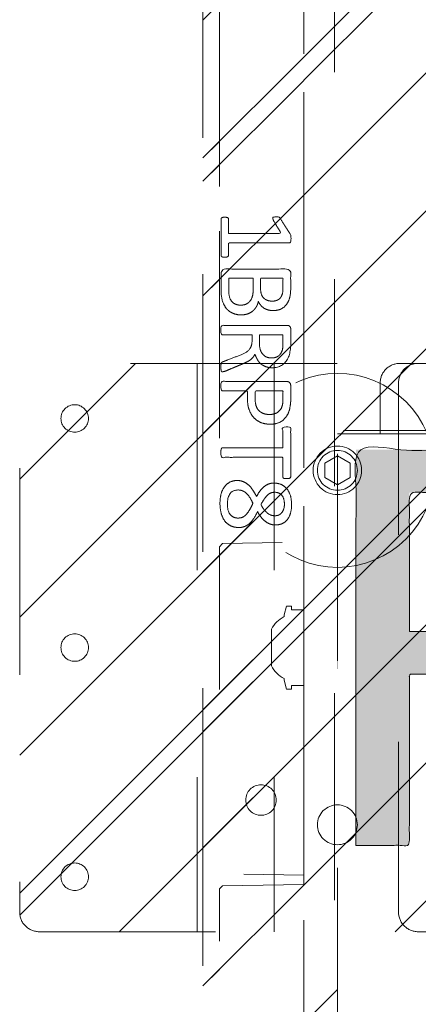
# Model space of a CAD drawing. Header units: inches. Extents: x -420 to -276, y -52 to 18.
# Tile 100 of 187: x -342.87 to -340.3, y -27.61 to -21.26. Entities that reach past the tile are written whole.
import ezdxf

# ---------------------------------------------------------------- set-up
doc = ezdxf.new("R2010")
doc.units = ezdxf.units.IN
doc.header["$LTSCALE"] = 32
doc.header["$MEASUREMENT"] = 0
doc.linetypes.add('Dash Style-1', pattern=[0.083328, 0.041656, -0.041672])
for name, color, linetype, lineweight in [('Black', 7, 'Continuous', 18), ('DashLine', 7, 'Dash Style-1', 13), ('DashLineFill', 7, 'Dash Style-1', 13), ('Drawing', 7, 'Continuous', 18), ('Metal-Black', 7, 'Continuous', 18), ('Metal-DeskStructure', 7, 'Continuous', 13), ('None', 7, 'Continuous', 18), ('SolidLine', 7, 'Continuous', 15), ('WasteShelf_H', 7, 'Continuous', 18)]:
    doc.layers.add(name, color=color, linetype=linetype, lineweight=lineweight)
pattern_1 = [(45, (0, 0), (-1.613, 1.9357), []), (45, (-1.0608, 1.0608), (-0.472346, 0.41676), [])]

# ---------------------------------------------------------------- blocks, each defined once
blk = doc.blocks.new('Group-23')
at = {"layer": 'DashLineFill', "linetype": 'Continuous', "lineweight": 13}
h = blk.add_hatch(dxfattribs=at)
h.set_pattern_fill('Steel', color=253, style=0, pattern_type=2)
h.set_pattern_definition(pattern_1)
h.paths.add_polyline_path([(-2.0669, 1.3976), (2.0669, 1.3976), (2.0669, 0.1378), (2.1063, 0.1378), (2.1063, -0.1378), (2.0669, -0.1378), (2.0669, -5.2756), (2.1063, -5.2756), (2.1063, -5.5512), (2.0669, -5.5512), (2.0669, -5.8268), (-2.0669, -5.8268), (-2.0669, -5.5512), (-2.1063, -5.5512), (-2.1063, -5.2756), (-2.0669, -5.2756), (-2.0669, -0.1378), (-2.1063, -0.1378), (-2.1063, 0.1378), (-2.0669, 0.1378)])
at = {"layer": 'DashLineFill', "flags": 128}
blk.add_lwpolyline([(-2.0669, 1.3976), (2.0669, 1.3976), (2.0669, 0.1378), (2.1063, 0.1378), (2.1063, -0.1378), (2.0669, -0.1378), (2.0669, -5.2756), (2.1063, -5.2756), (2.1063, -5.5512), (2.0669, -5.5512), (2.0669, -5.8268), (-2.0669, -5.8268), (-2.0669, -5.5512), (-2.1063, -5.5512), (-2.1063, -5.2756), (-2.0669, -5.2756), (-2.0669, -0.1378), (-2.1063, -0.1378), (-2.1063, 0.1378), (-2.0669, 0.1378)], close=True, dxfattribs=at)
blk = doc.blocks.new('TL14_upper_leg (2D)')
at = {"layer": 'SolidLine', "flags": 128}
blk.add_lwpolyline([(-2.3228, 0.2437), (-2.4016, 0.2437), (-2.4016, 0.2677), (-2.4341, 0.2677), (-2.4493, 0.2108), (-2.4493, 0.1992, 0.157975), (-2.5315, 0.1181), (-2.5315, -0.1181, 0.156027), (-2.4493, -0.1991), (-2.4493, -0.2108), (-2.4341, -0.2677), (-2.4016, -0.2677), (-2.4016, -0.2437), (-2.3228, -0.2437)], format="xyb", close=True, dxfattribs=at)
at = {"layer": 'DashLine', "color": 7}
blk.add_blockref('Group-23', (0, 0), dxfattribs=at)
blk = doc.blocks.new('1BRPT9-Bracket (2D)')
at = {"layer": 'DashLineFill', "linetype": 'Continuous', "lineweight": 13}
h = blk.add_hatch(dxfattribs=at)
h.set_pattern_fill('Steel', color=253, style=0, pattern_type=2)
h.set_pattern_definition(pattern_1)
edge = h.paths.add_edge_path()
edge.add_arc((1.6779, -8.4882), 0.252, 270, 360)
edge.add_line((1.9299, -8.4882), (1.9299, -7.4803))
edge.add_line((1.9299, -7.4803), (2.3236, -7.4803))
edge.add_line((2.3236, -7.4803), (2.3236, 7.4611))
edge.add_line((2.3236, 7.4611), (1.9299, 7.4803))
edge.add_line((1.9299, 7.4803), (1.9299, 8.4882))
edge.add_arc((1.6779, 8.4882), 0.252, 360, 450)
edge.add_line((1.6779, 8.7402), (-2.3221, 8.7402))
edge.add_line((-2.3221, 8.7402), (-2.3221, -8.7402))
edge.add_line((-2.3221, -8.7402), (1.6779, -8.7402))
at = {"layer": 'DashLineFill'}
blk.add_line((-2.1252, 8.7402), (-2.1252, -8.7402), dxfattribs=at)
at = {"layer": 'DashLineFill', "flags": 128}
blk.add_lwpolyline([(1.6779, -8.7402, 0.414214), (1.9299, -8.4882), (1.9299, -7.4803), (2.3236, -7.4803), (2.3236, 7.4611), (1.9299, 7.4803), (1.9299, 8.4882, 0.414214), (1.6779, 8.7402), (-2.3221, 8.7402), (-2.3221, -8.7402)], format="xyb", close=True, dxfattribs=at)
blk = doc.blocks.new('Group-39')
at = {"layer": 'WasteShelf_H', "color": 7}
for points, knots in [([(-2.8316, 6.2154), (-2.839, 6.2154), (-2.8528, 6.2182), (-2.8556, 6.2265), (-2.8556, 6.3455), (-2.8556, 6.4645), (-2.8537, 6.4682), (-2.8482, 6.4719), (-2.839, 6.4738), (-2.826, 6.4738), (-2.8168, 6.4719), (-2.8113, 6.4701), (-2.8076, 6.4645), (-2.8076, 6.4156), (-2.8076, 6.3686), (-2.6378, 6.3686), (-2.468, 6.3686), (-2.4938, 6.4119), (-2.5197, 6.4553), (-2.5215, 6.4609), (-2.5234, 6.4701), (-2.5197, 6.4738), (-2.5086, 6.4756), (-2.4962, 6.4756), (-2.4865, 6.4756), (-2.4809, 6.4738), (-2.4772, 6.4701), (-2.4754, 6.4664), (-2.4422, 6.4147), (-2.409, 6.363), (-2.4071, 6.3612), (-2.4071, 6.3575), (-2.4053, 6.352), (-2.4053, 6.3349), (-2.4053, 6.3169), (-2.409, 6.3114), (-2.4126, 6.3095), (-2.611, 6.3095), (-2.8076, 6.3095), (-2.8076, 6.2689), (-2.8076, 6.2246), (-2.8113, 6.2209), (-2.8168, 6.2173), (-2.826, 6.2154), (-2.8316, 6.2154)], [0, 0, 0, 0.00261, 0.007831, 0.010441, 0.176195, 0.178805, 0.181415, 0.184026, 0.186636, 0.188594, 0.190551, 0.192509, 0.194467, 0.244389, 0.244389, 0.424498, 0.424498, 0.47805, 0.47805, 0.484241, 0.490432, 0.496622, 0.502813, 0.507071, 0.510941, 0.514811, 0.518682, 0.518682, 0.576295, 0.576295, 0.578743, 0.58119, 0.583638, 0.590247, 0.593184, 0.596122, 0.599059, 0.911881, 0.911881, 0.976501, 0.982376, 0.988251, 0.994125, 1, 1, 1]), ([(-2.7264, 5.8443), (-2.7485, 5.8443), (-2.7836, 5.8554), (-2.8131, 5.8738), (-2.8334, 5.9015), (-2.8556, 5.9513), (-2.8556, 6.0584), (-2.8556, 6.1248), (-2.8445, 6.1396), (-2.6313, 6.1396), (-2.4182, 6.1396), (-2.4071, 6.1248), (-2.4071, 6.0667), (-2.4071, 5.9753), (-2.4237, 5.9237), (-2.4514, 5.8904), (-2.4938, 5.872), (-2.5363, 5.872), (-2.5658, 5.8794), (-2.5898, 5.8941), (-2.6101, 5.9181), (-2.6157, 5.931), (-2.6193, 5.9126), (-2.6378, 5.8812), (-2.6655, 5.8572), (-2.7042, 5.8443), (-2.7264, 5.8443)], [0, 0, 0, 0.031455, 0.06291, 0.094366, 0.125821, 0.188731, 0.266159, 0.275837, 0.285516, 0.435531, 0.44521, 0.454888, 0.521427, 0.574659, 0.627891, 0.681123, 0.734355, 0.762747, 0.791139, 0.819531, 0.847924, 0.847924, 0.885943, 0.923962, 0.961981, 1, 1, 1]), ([(-2.7301, 5.907), (-2.7098, 5.907), (-2.6802, 5.92), (-2.6599, 5.944), (-2.6489, 5.9809), (-2.6489, 6.0445), (-2.6489, 6.0805), (-2.7273, 6.0805), (-2.8057, 6.0805), (-2.8057, 6.0371), (-2.8057, 5.9532), (-2.7781, 5.92), (-2.7485, 5.907), (-2.7301, 5.907)], [0, 0, 0, 0.079156, 0.158312, 0.237468, 0.316624, 0.419526, 0.419526, 0.643799, 0.643799, 0.767809, 0.883905, 0.941952, 1, 1, 1]), ([(-2.5271, 5.9329), (-2.5105, 5.9329), (-2.4846, 5.9421), (-2.4662, 5.9624), (-2.4569, 5.9938), (-2.4569, 6.0491), (-2.4569, 6.0805), (-2.5289, 6.0805), (-2.6009, 6.0805), (-2.6009, 6.0464), (-2.6009, 5.9901), (-2.5898, 5.9606), (-2.5695, 5.9421), (-2.5418, 5.9329), (-2.5271, 5.9329)], [0, 0, 0, 0.074499, 0.148998, 0.223496, 0.297995, 0.395417, 0.395417, 0.61891, 0.61891, 0.724928, 0.793696, 0.862464, 0.931232, 1, 1, 1]), ([(-2.8463, 5.478), (-2.85, 5.478), (-2.8537, 5.4798), (-2.8556, 5.4872), (-2.8574, 5.5001), (-2.8574, 5.5186), (-2.8556, 5.5296), (-2.8537, 5.537), (-2.8482, 5.5407), (-2.8426, 5.5426), (-2.79, 5.5629), (-2.7375, 5.5832), (-2.719, 5.5906), (-2.6895, 5.6053), (-2.6673, 5.6275), (-2.6563, 5.657), (-2.6563, 5.6967), (-2.6563, 5.716), (-2.7513, 5.716), (-2.85, 5.716), (-2.8537, 5.7197), (-2.8556, 5.7271), (-2.8574, 5.7382), (-2.8574, 5.7548), (-2.8556, 5.7659), (-2.8537, 5.7733), (-2.85, 5.7769), (-2.6387, 5.7769), (-2.4182, 5.7769), (-2.4071, 5.7622), (-2.4071, 5.7068), (-2.4071, 5.6422), (-2.409, 5.6201), (-2.4108, 5.6108), (-2.4145, 5.585), (-2.4348, 5.5444), (-2.4643, 5.5186), (-2.5031, 5.5038), (-2.5474, 5.5038), (-2.5843, 5.5167), (-2.612, 5.5389), (-2.6304, 5.5721), (-2.6378, 5.5906), (-2.6433, 5.5795), (-2.6581, 5.561), (-2.6784, 5.5463), (-2.7061, 5.5333), (-2.7227, 5.526), (-2.7716, 5.5057), (-2.8205, 5.4854), (-2.8334, 5.4798), (-2.8445, 5.478), (-2.8463, 5.478)], [0, 0, 0, 0.004018, 0.008035, 0.012053, 0.01607, 0.020088, 0.024105, 0.028123, 0.03214, 0.03214, 0.070951, 0.070951, 0.084634, 0.098317, 0.112001, 0.125684, 0.138745, 0.138745, 0.202807, 0.205295, 0.207782, 0.21027, 0.212758, 0.214748, 0.216739, 0.218729, 0.220719, 0.332671, 0.339637, 0.346603, 0.391882, 0.407555, 0.423229, 0.423229, 0.466696, 0.510164, 0.553631, 0.597099, 0.640566, 0.684033, 0.727501, 0.770968, 0.770968, 0.798042, 0.825115, 0.852188, 0.879262, 0.879262, 0.958132, 0.958132, 0.979066, 1, 1, 1]), ([(-2.5326, 5.5666), (-2.5049, 5.5666), (-2.4699, 5.5906), (-2.4606, 5.6182), (-2.4588, 5.6275), (-2.4569, 5.6496), (-2.4569, 5.6911), (-2.4569, 5.716), (-2.5326, 5.716), (-2.6083, 5.716), (-2.6083, 5.6874), (-2.6083, 5.6348), (-2.5972, 5.6016), (-2.5751, 5.5776), (-2.5474, 5.5666), (-2.5326, 5.5666)], [0, 0, 0, 0.142515, 0.285031, 0.285031, 0.330993, 0.376955, 0.445899, 0.445899, 0.655281, 0.655281, 0.734439, 0.800829, 0.867219, 0.93361, 1, 1, 1]), ([(-2.5381, 5.14), (-2.5732, 5.14), (-2.6267, 5.1621), (-2.6636, 5.2027), (-2.6858, 5.2618), (-2.6858, 5.3291), (-2.6858, 5.3541), (-2.7661, 5.3541), (-2.85, 5.3541), (-2.8537, 5.3578), (-2.8556, 5.3651), (-2.8574, 5.3762), (-2.8574, 5.3928), (-2.8556, 5.4039), (-2.8537, 5.4113), (-2.85, 5.415), (-2.6396, 5.415), (-2.42, 5.415), (-2.4071, 5.4002), (-2.4071, 5.343), (-2.4071, 5.2802), (-2.4108, 5.2544), (-2.4182, 5.2175), (-2.4403, 5.1806), (-2.4717, 5.1529), (-2.5141, 5.14), (-2.5381, 5.14)], [0, 0, 0, 0.066268, 0.132535, 0.198803, 0.26507, 0.303966, 0.303966, 0.429297, 0.43506, 0.440822, 0.446584, 0.452347, 0.456957, 0.461567, 0.466177, 0.470786, 0.728938, 0.745073, 0.761208, 0.845107, 0.870922, 0.896738, 0.922553, 0.948369, 0.974184, 1, 1, 1]), ([(-2.5437, 5.2027), (-2.516, 5.2027), (-2.4791, 5.223), (-2.4625, 5.2526), (-2.4569, 5.2839), (-2.4569, 5.3273), (-2.4569, 5.3541), (-2.5464, 5.3541), (-2.6359, 5.3541), (-2.6359, 5.3273), (-2.6359, 5.2747), (-2.623, 5.2378), (-2.5972, 5.2138), (-2.564, 5.2027), (-2.5437, 5.2027)], [0, 0, 0, 0.053098, 0.106195, 0.159293, 0.212391, 0.297937, 0.297937, 0.584068, 0.584068, 0.669615, 0.752211, 0.834807, 0.917404, 1, 1, 1]), ([(-2.4329, 4.7901), (-2.4389, 4.7901), (-2.4496, 4.7901), (-2.4551, 4.7937), (-2.4588, 4.7993), (-2.4588, 4.8639), (-2.4588, 4.9266), (-2.6526, 4.9266), (-2.85, 4.9266), (-2.8537, 4.9303), (-2.8556, 4.9377), (-2.8574, 4.9488), (-2.8574, 4.9654), (-2.8556, 4.9764), (-2.8537, 4.9838), (-2.85, 4.9875), (-2.6526, 4.9875), (-2.4588, 4.9875), (-2.4588, 5.0503), (-2.4588, 5.1149), (-2.4551, 5.1204), (-2.4496, 5.1222), (-2.4403, 5.1241), (-2.4274, 5.1241), (-2.4163, 5.1222), (-2.4108, 5.1204), (-2.4071, 5.1149), (-2.4071, 4.9571), (-2.4071, 4.7993), (-2.4108, 4.7937), (-2.4163, 4.7901), (-2.4274, 4.7901), (-2.4329, 4.7901)], [0, 0, 0, 0.003046, 0.005389, 0.007733, 0.010076, 0.089744, 0.089744, 0.335779, 0.340465, 0.345152, 0.349838, 0.354524, 0.360382, 0.36624, 0.372099, 0.377957, 0.6855, 0.6855, 0.785085, 0.788014, 0.790943, 0.793872, 0.796801, 0.798998, 0.801195, 0.803391, 0.805588, 0.991213, 0.99341, 0.995606, 0.997803, 1, 1, 1]), ([(-2.7411, 4.4744), (-2.7688, 4.4744), (-2.815, 4.4947), (-2.8463, 4.5353), (-2.8629, 4.5925), (-2.8629, 4.6626), (-2.8482, 4.718), (-2.8187, 4.7568), (-2.7781, 4.7771), (-2.7301, 4.7771), (-2.695, 4.7623), (-2.6655, 4.7365), (-2.6396, 4.6977), (-2.6267, 4.6737), (-2.6157, 4.6959), (-2.5917, 4.7272), (-2.564, 4.7494), (-2.5326, 4.7605), (-2.4902, 4.7605), (-2.4496, 4.7438), (-2.4182, 4.7088), (-2.4016, 4.6571), (-2.4016, 4.587), (-2.4182, 4.5372), (-2.4459, 4.5058), (-2.4828, 4.491), (-2.5234, 4.491), (-2.5547, 4.5021), (-2.5843, 4.5242), (-2.6101, 4.5556), (-2.6212, 4.5778), (-2.6544, 4.5002), (-2.7208, 4.4744), (-2.7411, 4.4744)], [0, 0, 0, 0.040945, 0.08189, 0.122836, 0.163781, 0.200632, 0.237482, 0.274333, 0.311184, 0.338205, 0.365227, 0.392248, 0.419269, 0.419269, 0.443822, 0.468375, 0.492928, 0.51748, 0.549396, 0.581313, 0.613229, 0.645145, 0.677061, 0.708977, 0.740893, 0.772809, 0.799408, 0.826007, 0.852606, 0.879205, 0.879205, 0.969801, 1, 1, 1]), ([(-2.7467, 4.5353), (-2.7301, 4.5353), (-2.7042, 4.5464), (-2.6821, 4.5704), (-2.6618, 4.6054), (-2.6507, 4.6294), (-2.6599, 4.6516), (-2.6821, 4.6848), (-2.7042, 4.7051), (-2.7301, 4.7162), (-2.815, 4.7162), (-2.815, 4.5796), (-2.7781, 4.5353), (-2.7467, 4.5353)], [0, 0, 0, 0.062166, 0.124332, 0.186498, 0.248664, 0.248664, 0.305108, 0.361552, 0.417996, 0.474441, 0.742583, 0.871292, 1, 1, 1]), ([(-2.5105, 4.5501), (-2.4957, 4.5501), (-2.4735, 4.5593), (-2.4569, 4.5796), (-2.4477, 4.6073), (-2.4477, 4.6626), (-2.4809, 4.7014), (-2.5252, 4.7014), (-2.5474, 4.6922), (-2.5677, 4.6719), (-2.588, 4.6423), (-2.599, 4.622), (-2.5806, 4.587), (-2.5363, 4.5501), (-2.5105, 4.5501)], [0, 0, 0, 0.064819, 0.129638, 0.194457, 0.259276, 0.388914, 0.518552, 0.583375, 0.648198, 0.71302, 0.777843, 0.777843, 0.888922, 1, 1, 1])]:
    blk.add_open_spline(points, degree=2, knots=knots, dxfattribs=at)
blk = doc.blocks.new('1BRPT8_Cover (2D)')
at = {"layer": 'DashLineFill', "linetype": 'Continuous', "lineweight": 13}
h = blk.add_hatch(dxfattribs=at)
h.set_pattern_fill('Steel', color=253, style=0, pattern_type=2)
h.set_pattern_definition(pattern_1)
h.paths.add_polyline_path([(-1.5945, -8.7638), (-2.3228, -8.7638), (-2.3228, -8.7511), (-2.8261, -8.7423), (-2.8664, -8.7028), (-2.8664, -6.673), (-2.8472, -6.6533), (-2.3228, -6.6441), (-2.3228, -6.5842), (-2.8472, -6.5751), (-2.8664, -6.5554), (-2.8664, -4.4682), (-2.8472, -4.4486), (-2.3228, -4.4394), (-2.3228, -4.3795), (-2.8472, -4.3703), (-2.8664, -4.3507), (-2.8664, -2.2635), (-2.8472, -2.2438), (-2.3228, -2.2347), (-2.3228, -2.1748), (-2.8472, -2.1656), (-2.8664, -2.1459), (-2.8664, -0.0588), (-2.8472, -0.0391), (-2.3228, -0.03), (-2.3228, 0.03), (-2.8472, 0.0391), (-2.8664, 0.0588), (-2.8664, 2.1459), (-2.8472, 2.1656), (-2.3228, 2.1748), (-2.3228, 2.2347), (-2.8472, 2.2438), (-2.8664, 2.2635), (-2.8664, 4.3507), (-2.8472, 4.3703), (-2.3228, 4.3795), (-2.3228, 4.4394), (-2.8472, 4.4486), (-2.8664, 4.4682), (-2.8655, 6.5554), (-2.8472, 6.5751), (-2.3228, 6.5842), (-2.3228, 6.6441), (-2.8472, 6.6533), (-2.8664, 6.673), (-2.8664, 8.7028), (-2.8261, 8.7423), (-1.5945, 8.7638), (-1.5945, 8.8583), (-2.9724, 8.8583), (-2.9724, -8.8583), (-1.5945, -8.8583)])
h = blk.add_hatch(dxfattribs=at)
h.set_pattern_fill('Steel', color=253, style=0, pattern_type=2)
h.set_pattern_definition(pattern_1)
h.paths.add_polyline_path([(-2.3228, 8.8583), (-2.3228, -8.8583), (-2.9724, -8.8583), (-2.9724, 8.8583)])
at = {"layer": 'DashLineFill', "flags": 128}
for points in [[(-1.5945, -8.7638), (-2.3228, -8.7638), (-2.3228, -8.7511), (-2.8261, -8.7423), (-2.8664, -8.7028), (-2.8664, -6.673), (-2.8472, -6.6533), (-2.3228, -6.6441), (-2.3228, -6.5842), (-2.8472, -6.5751), (-2.8664, -6.5554), (-2.8664, -4.4682), (-2.8472, -4.4486), (-2.3228, -4.4394), (-2.3228, -4.3795), (-2.8472, -4.3703), (-2.8664, -4.3507), (-2.8664, -2.2635), (-2.8472, -2.2438), (-2.3228, -2.2347), (-2.3228, -2.1748), (-2.8472, -2.1656), (-2.8664, -2.1459), (-2.8664, -0.0588), (-2.8472, -0.0391), (-2.3228, -0.03), (-2.3228, 0.03), (-2.8472, 0.0391), (-2.8664, 0.0588), (-2.8664, 2.1459), (-2.8472, 2.1656), (-2.3228, 2.1748), (-2.3228, 2.2347), (-2.8472, 2.2438), (-2.8664, 2.2635), (-2.8664, 4.3507), (-2.8472, 4.3703), (-2.3228, 4.3795), (-2.3228, 4.4394), (-2.8472, 4.4486), (-2.8664, 4.4682), (-2.8655, 6.5554), (-2.8472, 6.5751), (-2.3228, 6.5842), (-2.3228, 6.6441), (-2.8472, 6.6533), (-2.8664, 6.673), (-2.8664, 8.7028), (-2.8261, 8.7423), (-1.5945, 8.7638), (-1.5945, 8.8583), (-2.9724, 8.8583), (-2.9724, -8.8583), (-1.5945, -8.8583)], [(-2.3228, 8.8583), (-2.3228, -8.8583), (-2.9724, -8.8583), (-2.9724, 8.8583)]]:
    blk.add_lwpolyline(points, close=True, dxfattribs=at)
at = {"layer": 'SolidLine', "flags": 128}
blk.add_lwpolyline([(-2.5, 2.7185), (-2.5005, 2.7089), (-2.5019, 2.6993), (-2.5042, 2.6899), (-2.5075, 2.6808), (-2.5116, 2.6721), (-2.5166, 2.6638), (-2.5223, 2.6561), (-2.5288, 2.6489), (-2.536, 2.6424), (-2.5437, 2.6367), (-2.552, 2.6317), (-2.5608, 2.6276), (-2.5699, 2.6243), (-2.5792, 2.622), (-2.5888, 2.6206), (-2.5984, 2.6201), (-2.6081, 2.6206), (-2.6176, 2.622), (-2.627, 2.6243), (-2.6361, 2.6276), (-2.6448, 2.6317), (-2.6531, 2.6367), (-2.6609, 2.6424), (-2.668, 2.6489), (-2.6745, 2.6561), (-2.6803, 2.6638), (-2.6852, 2.6721), (-2.6894, 2.6808), (-2.6926, 2.6899), (-2.695, 2.6993), (-2.6964, 2.7089), (-2.6969, 2.7185), (-2.6964, 2.7282), (-2.695, 2.7377), (-2.6926, 2.7471), (-2.6894, 2.7562), (-2.6852, 2.7649), (-2.6803, 2.7732), (-2.6745, 2.7809), (-2.668, 2.7881), (-2.6609, 2.7946), (-2.6531, 2.8003), (-2.6448, 2.8053), (-2.6361, 2.8094), (-2.627, 2.8127), (-2.6176, 2.815), (-2.6081, 2.8165), (-2.5984, 2.8169), (-2.5888, 2.8165), (-2.5792, 2.815), (-2.5699, 2.8127), (-2.5608, 2.8094), (-2.552, 2.8053), (-2.5437, 2.8003), (-2.536, 2.7946), (-2.5288, 2.7881), (-2.5223, 2.7809), (-2.5166, 2.7732), (-2.5116, 2.7649), (-2.5075, 2.7562), (-2.5042, 2.7471), (-2.5019, 2.7377), (-2.5005, 2.7282)], close=True, dxfattribs=at)
at = {"layer": 'WasteShelf_H', "color": 7}
blk.add_blockref('Group-39', (0, 0), dxfattribs=at)
blk = doc.blocks.new('1BRPFY-Leg_Plate (2D)')
at = {"layer": 'DashLineFill', "linetype": 'Continuous', "lineweight": 13}
h = blk.add_hatch(dxfattribs=at)
h.set_pattern_fill('Steel', color=253, style=0, pattern_type=2)
h.set_pattern_definition(pattern_1)
edge = h.paths.add_edge_path()
edge.add_arc((-1.7047, -1.7047), 0.126, 180, 270)
edge.add_line((-1.7047, -1.8307), (1.7047, -1.8307))
edge.add_arc((1.7047, -1.7047), 0.126, 270, 360)
edge.add_line((1.8307, -1.7047), (1.8307, 1.7047))
edge.add_arc((1.7047, 1.7047), 0.126, 0, 90)
edge.add_line((1.7047, 1.8307), (-1.7047, 1.8307))
edge.add_arc((-1.7047, 1.7047), 0.126, 90, 180)
edge.add_line((-1.8307, 1.7047), (-1.8307, -1.7047))
at = {"layer": 'DashLineFill', "flags": 128}
blk.add_lwpolyline([(-1.8307, -1.7047, 0.414214), (-1.7047, -1.8307), (1.7047, -1.8307, 0.414214), (1.8307, -1.7047), (1.8307, 1.7047, 0.414214), (1.7047, 1.8307), (-1.7047, 1.8307, 0.414214), (-1.8307, 1.7047)], format="xyb", close=True, dxfattribs=at)
blk = doc.blocks.new('Group-45')
at = {"layer": 'Metal-DeskStructure', "linetype": 'Continuous', "lineweight": 0, "true_color": 0xff0000}
h = blk.add_hatch(color=1, dxfattribs=at)
h.paths.add_polyline_path([(-1.9872, -1.2746), (-1.9872, 1.2746), (-0.8719, 1.2746), (-0.7915, 1.2735), (-0.7161, 1.2701), (-0.6457, 1.2645), (-0.5802, 1.2567), (-0.5197, 1.2466), (-0.4642, 1.2343), (-0.4137, 1.2198), (-0.3681, 1.203), (-0.3261, 1.1834), (-0.2863, 1.1604), (-0.2486, 1.134), (-0.2131, 1.1041), (-0.1797, 1.0708), (-0.1485, 1.0342), (-0.1194, 0.9941), (-0.0925, 0.9506), (-0.0683, 0.9048), (-0.0473, 0.8577), (-0.0296, 0.8095), (-0.015, 0.76), (-0.0037, 0.7094), (0.0044, 0.6575), (0.0092, 0.6044), (0.0108, 0.5501), (0.0081, 0.481), (0.0001, 0.4146), (-0.0132, 0.351), (-0.0318, 0.2901), (-0.0558, 0.232), (-0.0852, 0.1767), (-0.1198, 0.1241), (-0.1598, 0.0743), (-0.2054, 0.028), (-0.2568, -0.0138), (-0.3141, -0.0512), (-0.3771, -0.0842), (-0.4461, -0.1128), (-0.5208, -0.1371), (-0.6014, -0.1569), (-0.6879, -0.1722), (-0.657, -0.1878), (-0.6281, -0.2034), (-0.6011, -0.2189), (-0.5759, -0.2344), (-0.5526, -0.2499), (-0.5312, -0.2653), (-0.5117, -0.2807), (-0.4941, -0.296), (-0.4593, -0.3298), (-0.4249, -0.3652), (-0.3909, -0.4024), (-0.3574, -0.4414), (-0.3242, -0.4821), (-0.2914, -0.5245), (-0.2591, -0.5687), (-0.2271, -0.6147), (0.1981, -1.2746), (-0.1991, -1.2746), (-0.5275, -0.7708), (-0.5625, -0.7178), (-0.5959, -0.668), (-0.6278, -0.6213), (-0.6581, -0.578), (-0.6869, -0.5378), (-0.7141, -0.5008), (-0.7397, -0.4671), (-0.7637, -0.4365), (-0.7867, -0.4085), (-0.8091, -0.3824), (-0.8309, -0.3581), (-0.852, -0.3357), (-0.8726, -0.3152), (-0.8925, -0.2965), (-0.9119, -0.2798), (-0.9306, -0.2648), (-0.9491, -0.2514), (-0.9676, -0.2389), (-0.9861, -0.2275), (-1.0048, -0.2172), (-1.0234, -0.2079), (-1.0421, -0.1996), (-1.0609, -0.1924), (-1.0797, -0.1862), (-1.0948, -0.183), (-1.1121, -0.1801), (-1.1317, -0.1777), (-1.1534, -0.1757), (-1.1774, -0.1742), (-1.2036, -0.1731), (-1.2321, -0.1725), (-1.2627, -0.1722), (-1.6427, -0.1722), (-1.6427, -1.2746)])
h.paths.add_polyline_path([(-1.6427, 0.1033), (-0.9376, 0.1033), (-0.8829, 0.1041), (-0.8314, 0.1065), (-0.7829, 0.1105), (-0.7376, 0.116), (-0.6955, 0.1231), (-0.6564, 0.1318), (-0.6205, 0.1421), (-0.5877, 0.1539), (-0.5575, 0.1676), (-0.5291, 0.1831), (-0.5026, 0.2005), (-0.4779, 0.2199), (-0.4552, 0.2412), (-0.4343, 0.2644), (-0.4154, 0.2895), (-0.3983, 0.3165), (-0.3831, 0.3448), (-0.37, 0.3737), (-0.3589, 0.4032), (-0.3498, 0.4333), (-0.3428, 0.464), (-0.3377, 0.4953), (-0.3347, 0.5273), (-0.3337, 0.5598), (-0.3356, 0.6066), (-0.3415, 0.6514), (-0.3514, 0.694), (-0.3652, 0.7345), (-0.3829, 0.7728), (-0.4045, 0.8091), (-0.4301, 0.8432), (-0.4596, 0.8752), (-0.4934, 0.9042), (-0.5318, 0.9294), (-0.5747, 0.9507), (-0.6222, 0.9681), (-0.6743, 0.9816), (-0.7309, 0.9913), (-0.7921, 0.9971), (-0.8579, 0.999), (-1.6427, 0.999)])
at = {"layer": 'Metal-DeskStructure', "color": 7}
for points, knots in [([(-1.9872, -1.2746), (-1.9872, 0), (-1.9872, 1.2746), (-1.4296, 1.2746), (-0.5404, 1.2746), (-0.1959, 1.1314), (0.0108, 0.7697), (0.0108, 0.2681), (-0.3304, -0.1195), (-0.6879, -0.1722), (-0.5608, -0.2347), (-0.4941, -0.296), (-0.3541, -0.4274), (-0.2271, -0.6147), (-0.0145, -0.9447), (0.1981, -1.2746), (-0.0005, -1.2746), (-0.1991, -1.2746), (-0.3633, -1.0227), (-0.5275, -0.7708), (-0.6706, -0.5523), (-0.8569, -0.3208), (-1.0044, -0.2088), (-1.0797, -0.1862), (-1.1357, -0.1722), (-1.4527, -0.1722), (-1.6427, -0.1722), (-1.6427, -0.7234), (-1.6427, -1.2746), (-1.815, -1.2746), (-1.9872, -1.2746)], [0, 0, 0, 0.13761, 0.13761, 0.197814, 0.233611, 0.269408, 0.305205, 0.35118, 0.397155, 0.397155, 0.415167, 0.415167, 0.453297, 0.453297, 0.519426, 0.519426, 0.552888, 0.552888, 0.603545, 0.603545, 0.64756, 0.691575, 0.735591, 0.735591, 0.767872, 0.816158, 0.816158, 0.956228, 0.956228, 1, 1, 1]), ([(-1.6427, 0.1033), (-1.2902, 0.1033), (-0.7126, 0.1033), (-0.4629, 0.2045), (-0.3337, 0.4285), (-0.3337, 0.7514), (-0.5856, 0.999), (-1.2503, 0.999), (-1.6427, 0.999), (-1.6427, 0.5512), (-1.6427, 0.1033)], [0, 0, 0, 0.130734, 0.214164, 0.297595, 0.381025, 0.502751, 0.624477, 0.799849, 0.799849, 1, 1, 1])]:
    blk.add_open_spline(points, degree=2, knots=knots, dxfattribs=at)
blk = doc.blocks.new('SlateLegLocator-R2')
at = {"color": 255, "linetype": 'Dash Style-1', "lineweight": 5}
blk.add_wipeout([(-2.1063, 1.378), (2.1063, 1.378), (2.1063, -5.8071), (-2.1063, -5.8071)], dxfattribs=at).dxf.layer = 'Black'
at = {"layer": 'Black', "linetype": 'Dash Style-1', "lineweight": 5, "flags": 128}
blk.add_lwpolyline([(-2.1063, 1.378), (2.1063, 1.378), (2.1063, -5.8071), (-2.1063, -5.8071)], close=True, dxfattribs=at)
at = {"layer": 'Metal-DeskStructure', "color": 7}
blk.add_blockref('Group-45', (0, 0), dxfattribs=at)
blk = doc.blocks.new('Group-53')
at = {"layer": 'None', "color": 7}
for name, p in [('1BRPT8_Cover (2D)', (7.8622, -12.0079)), ('1BRPT9-Bracket (2D)', (7.8622, -12.0079)), ('1BRPFY-Leg_Plate (2D)', (7.8622, -8.3071)), ('TL14_upper_leg (2D)', (7.8622, -8.3071))]:
    blk.add_blockref(name, p, dxfattribs=at)
blk.add_blockref('SlateLegLocator-R2', (7.8622, -8.3071), dxfattribs=at)
blk = doc.blocks.new('Group-54')
at = {"layer": 'None'}
blk.add_blockref('Group-53', (0, 0), dxfattribs=at)
blk = doc.blocks.new('SL Credenza Desk Top (2D)-1')
at = {"layer": 'None'}
blk.add_blockref('Group-54', (0, 0), dxfattribs=at)
at = {"layer": 'Drawing', "color": 0, "flags": 1}
for tag in ['Tag', 'Catalog', 'Option1', 'Option2', 'Option3', 'Option4', 'Option5', 'Option6', 'Option7', 'Option8', 'Option9', 'Option10', 'Option11', 'Option12', 'Custom', 'FinishGroup', 'Discount', 'Item2', 'Item3', 'Item6', 'Item8', 'Item9', 'Item10', 'Item12', 'Item13', 'Item16', 'Item18', 'Item19', 'Item20', 'Item21', 'Item22', 'Item23', 'Item24', 'Item25', 'Item1', 'Item4', 'Item5', 'Item7', 'Item11', 'Item14', 'Item15', 'Item17']:
    blk.add_attdef(tag, (12.8843, -32.5069), '', height=0.00709, dxfattribs=at)
blk = doc.blocks.new('1BP8DW-Leveler (2D)')
at = {"layer": 'DashLine', "flags": 128}
for points in [[(0.625, 0), (0.622, -0.0613), (0.613, -0.1219), (0.5981, -0.1814), (0.5774, -0.2392), (0.5512, -0.2946), (0.5197, -0.3472), (0.4831, -0.3965), (0.4419, -0.4419), (0.3965, -0.4831), (0.3472, -0.5197), (0.2946, -0.5512), (0.2392, -0.5774), (0.1814, -0.5981), (0.1219, -0.613), (0.0613, -0.622), (0, -0.625), (-0.0613, -0.622), (-0.1219, -0.613), (-0.1814, -0.5981), (-0.2392, -0.5774), (-0.2946, -0.5512), (-0.3472, -0.5197), (-0.3965, -0.4831), (-0.4419, -0.4419), (-0.4831, -0.3965), (-0.5197, -0.3472), (-0.5512, -0.2946), (-0.5774, -0.2392), (-0.5981, -0.1814), (-0.613, -0.1219), (-0.622, -0.0613), (-0.625, 0), (-0.622, 0.0613), (-0.613, 0.1219), (-0.5981, 0.1814), (-0.5774, 0.2392), (-0.5512, 0.2946), (-0.5197, 0.3472), (-0.4831, 0.3965), (-0.4419, 0.4419), (-0.3965, 0.4831), (-0.3472, 0.5197), (-0.2946, 0.5512), (-0.2392, 0.5774), (-0.1814, 0.5981), (-0.1219, 0.613), (-0.0613, 0.622), (0, 0.625), (0.0613, 0.622), (0.1219, 0.613), (0.1814, 0.5981), (0.2392, 0.5774), (0.2946, 0.5512), (0.3472, 0.5197), (0.3965, 0.4831), (0.4419, 0.4419), (0.4831, 0.3965), (0.5197, 0.3472), (0.5512, 0.2946), (0.5774, 0.2392), (0.5981, 0.1814), (0.613, 0.1219), (0.622, 0.0613)], [(0, 0.1562), (0.0153, 0.1555), (0.0305, 0.1532), (0.0454, 0.1495), (0.0598, 0.1444), (0.0737, 0.1378), (0.0868, 0.1299), (0.0991, 0.1208), (0.1105, 0.1105), (0.1208, 0.0991), (0.1299, 0.0868), (0.1378, 0.0737), (0.1444, 0.0598), (0.1495, 0.0454), (0.1532, 0.0305), (0.1555, 0.0153), (0.1562, 0), (0.1555, -0.0153), (0.1532, -0.0305), (0.1495, -0.0454), (0.1444, -0.0598), (0.1378, -0.0737), (0.1299, -0.0868), (0.1208, -0.0991), (0.1105, -0.1105), (0.0991, -0.1208), (0.0868, -0.1299), (0.0737, -0.1378), (0.0598, -0.1444), (0.0454, -0.1495), (0.0305, -0.1532), (0.0153, -0.1555), (0, -0.1562), (-0.0153, -0.1555), (-0.0305, -0.1532), (-0.0454, -0.1495), (-0.0598, -0.1444), (-0.0737, -0.1378), (-0.0868, -0.1299), (-0.0991, -0.1208), (-0.1105, -0.1105), (-0.1208, -0.0991), (-0.1299, -0.0868), (-0.1378, -0.0737), (-0.1444, -0.0598), (-0.1495, -0.0454), (-0.1532, -0.0305), (-0.1555, -0.0153), (-0.1562, 0), (-0.1555, 0.0153), (-0.1532, 0.0305), (-0.1495, 0.0454), (-0.1444, 0.0598), (-0.1378, 0.0737), (-0.1299, 0.0868), (-0.1208, 0.0991), (-0.1105, 0.1105), (-0.0991, 0.1208), (-0.0868, 0.1299), (-0.0737, 0.1378), (-0.0598, 0.1444), (-0.0454, 0.1495), (-0.0305, 0.1532), (-0.0153, 0.1555)], [(0, 0.0937), (-0.0812, 0.0469), (-0.0812, -0.0469), (0, -0.0938), (0.0812, -0.0469), (0.0812, 0.0469)]]:
    blk.add_lwpolyline(points, close=True, dxfattribs=at)
blk = doc.blocks.new('1BRPFX-Ped_Plate (2D)')
at = {"layer": 'DashLineFill', "linetype": 'Continuous', "lineweight": 13}
h = blk.add_hatch(dxfattribs=at)
h.set_pattern_fill('Steel', color=253, style=0, pattern_type=2)
h.set_pattern_definition(pattern_1)
edge = h.paths.add_edge_path()
edge.add_arc((-4.1457, -1.7047), 0.126, 180, 270)
edge.add_line((-4.1457, -1.8307), (4.1457, -1.8307))
edge.add_arc((4.1457, -1.7047), 0.126, 270, 360)
edge.add_line((4.2717, -1.7047), (4.2717, 1.7047))
edge.add_arc((4.1457, 1.7047), 0.126, 360, 450)
edge.add_line((4.1457, 1.8307), (-4.1457, 1.8307))
edge.add_arc((-4.1457, 1.7047), 0.126, 90, 180)
edge.add_line((-4.2717, 1.7047), (-4.2717, -1.7047))
at = {"layer": 'DashLine'}
for p, q in [((-3.1291, 1.8307), (-3.1291, -1.8307)), ((-2.6323, 1.8307), (-2.6323, -1.8307))]:
    blk.add_line(p, q, dxfattribs=at)
at = {"layer": 'DashLineFill', "flags": 128}
blk.add_lwpolyline([(-4.2717, -1.7047, 0.414214), (-4.1457, -1.8307), (4.1457, -1.8307, 0.414214), (4.2717, -1.7047), (4.2717, 1.7047, 0.414214), (4.1457, 1.8307), (-4.1457, 1.8307, 0.414214), (-4.2717, 1.7047)], format="xyb", close=True, dxfattribs=at)
at = {"layer": 'SolidLine', "flags": 128}
for points in [[(-3.9173, 1.565), (-3.9086, 1.5645), (-3.9, 1.5633), (-3.8916, 1.5611), (-3.8834, 1.5582), (-3.8756, 1.5545), (-3.8681, 1.55), (-3.8611, 1.5449), (-3.8547, 1.539), (-3.8488, 1.5326), (-3.8437, 1.5256), (-3.8392, 1.5181), (-3.8355, 1.5103), (-3.8326, 1.5021), (-3.8304, 1.4937), (-3.8292, 1.4851), (-3.8287, 1.4764), (-3.8292, 1.4677), (-3.8304, 1.4591), (-3.8326, 1.4507), (-3.8355, 1.4425), (-3.8392, 1.4346), (-3.8437, 1.4272), (-3.8488, 1.4202), (-3.8547, 1.4137), (-3.8611, 1.4079), (-3.8681, 1.4027), (-3.8756, 1.3983), (-3.8834, 1.3945), (-3.8916, 1.3916), (-3.9, 1.3895), (-3.9086, 1.3882), (-3.9173, 1.3878), (-3.926, 1.3882), (-3.9346, 1.3895), (-3.943, 1.3916), (-3.9512, 1.3945), (-3.9591, 1.3983), (-3.9665, 1.4027), (-3.9735, 1.4079), (-3.98, 1.4137), (-3.9858, 1.4202), (-3.991, 1.4272), (-3.9954, 1.4346), (-3.9992, 1.4425), (-4.0021, 1.4507), (-4.0042, 1.4591), (-4.0055, 1.4677), (-4.0059, 1.4764), (-4.0055, 1.4851), (-4.0042, 1.4937), (-4.0021, 1.5021), (-3.9992, 1.5103), (-3.9954, 1.5181), (-3.991, 1.5256), (-3.9858, 1.5326), (-3.98, 1.539), (-3.9735, 1.5449), (-3.9665, 1.55), (-3.9591, 1.5545), (-3.9512, 1.5582), (-3.943, 1.5611), (-3.9346, 1.5633), (-3.926, 1.5645)], [(-2.2244, 1.2703), (-2.2118, 1.2697), (-2.1993, 1.2678), (-2.1871, 1.2647), (-2.1752, 1.2605), (-2.1638, 1.2551), (-2.153, 1.2486), (-2.1429, 1.2411), (-2.1335, 1.2326), (-2.125, 1.2233), (-2.1175, 1.2131), (-2.111, 1.2023), (-2.1057, 1.1909), (-2.1014, 1.179), (-2.0983, 1.1668), (-2.0965, 1.1543), (-2.0959, 1.1417), (-2.0965, 1.1291), (-2.0983, 1.1167), (-2.1014, 1.1044), (-2.1057, 1.0925), (-2.111, 1.0811), (-2.1175, 1.0703), (-2.125, 1.0602), (-2.1335, 1.0508), (-2.1429, 1.0424), (-2.153, 1.0349), (-2.1638, 1.0284), (-2.1752, 1.023), (-2.1871, 1.0187), (-2.1993, 1.0157), (-2.2118, 1.0138), (-2.2244, 1.0132), (-2.237, 1.0138), (-2.2495, 1.0157), (-2.2617, 1.0187), (-2.2736, 1.023), (-2.285, 1.0284), (-2.2958, 1.0349), (-2.306, 1.0424), (-2.3153, 1.0508), (-2.3238, 1.0602), (-2.3313, 1.0703), (-2.3378, 1.0811), (-2.3432, 1.0925), (-2.3474, 1.1044), (-2.3505, 1.1167), (-2.3523, 1.1291), (-2.353, 1.1417), (-2.3523, 1.1543), (-2.3505, 1.1668), (-2.3474, 1.179), (-2.3432, 1.1909), (-2.3378, 1.2023), (-2.3313, 1.2131), (-2.3238, 1.2233), (-2.3153, 1.2326), (-2.306, 1.2411), (-2.2958, 1.2486), (-2.285, 1.2551), (-2.2736, 1.2605), (-2.2617, 1.2647), (-2.2495, 1.2678), (-2.237, 1.2697)], [(-3.9173, 0.0886), (-3.9086, 0.0882), (-3.9, 0.0869), (-3.8916, 0.0848), (-3.8834, 0.0818), (-3.8756, 0.0781), (-3.8681, 0.0737), (-3.8611, 0.0685), (-3.8547, 0.0626), (-3.8488, 0.0562), (-3.8437, 0.0492), (-3.8392, 0.0418), (-3.8355, 0.0339), (-3.8326, 0.0257), (-3.8304, 0.0173), (-3.8292, 0.0087), (-3.8287, 0), (-3.8292, -0.0087), (-3.8304, -0.0173), (-3.8326, -0.0257), (-3.8355, -0.0339), (-3.8392, -0.0418), (-3.8437, -0.0492), (-3.8488, -0.0562), (-3.8547, -0.0626), (-3.8611, -0.0685), (-3.8681, -0.0737), (-3.8756, -0.0781), (-3.8834, -0.0818), (-3.8916, -0.0848), (-3.9, -0.0869), (-3.9086, -0.0882), (-3.9173, -0.0886), (-3.926, -0.0882), (-3.9346, -0.0869), (-3.943, -0.0848), (-3.9512, -0.0818), (-3.9591, -0.0781), (-3.9665, -0.0737), (-3.9735, -0.0685), (-3.98, -0.0626), (-3.9858, -0.0562), (-3.991, -0.0492), (-3.9954, -0.0418), (-3.9992, -0.0339), (-4.0021, -0.0257), (-4.0042, -0.0173), (-4.0055, -0.0087), (-4.0059, 0), (-4.0055, 0.0087), (-4.0042, 0.0173), (-4.0021, 0.0257), (-3.9992, 0.0339), (-3.9954, 0.0418), (-3.991, 0.0492), (-3.9858, 0.0562), (-3.98, 0.0626), (-3.9735, 0.0685), (-3.9665, 0.0737), (-3.9591, 0.0781), (-3.9512, 0.0818), (-3.943, 0.0848), (-3.9346, 0.0869), (-3.926, 0.0882)], [(-2.2244, -1.0132), (-2.2118, -1.0138), (-2.1993, -1.0157), (-2.1871, -1.0187), (-2.1752, -1.023), (-2.1638, -1.0284), (-2.153, -1.0349), (-2.1429, -1.0424), (-2.1335, -1.0508), (-2.125, -1.0602), (-2.1175, -1.0703), (-2.111, -1.0811), (-2.1057, -1.0925), (-2.1014, -1.1044), (-2.0983, -1.1167), (-2.0965, -1.1291), (-2.0959, -1.1417), (-2.0965, -1.1543), (-2.0983, -1.1668), (-2.1014, -1.179), (-2.1057, -1.1909), (-2.111, -1.2023), (-2.1175, -1.2131), (-2.125, -1.2233), (-2.1335, -1.2326), (-2.1429, -1.2411), (-2.153, -1.2486), (-2.1638, -1.2551), (-2.1752, -1.2605), (-2.1871, -1.2647), (-2.1993, -1.2678), (-2.2118, -1.2697), (-2.2244, -1.2703), (-2.237, -1.2697), (-2.2495, -1.2678), (-2.2617, -1.2647), (-2.2736, -1.2605), (-2.285, -1.2551), (-2.2958, -1.2486), (-2.306, -1.2411), (-2.3153, -1.2326), (-2.3238, -1.2233), (-2.3313, -1.2131), (-2.3378, -1.2023), (-2.3432, -1.1909), (-2.3474, -1.179), (-2.3505, -1.1668), (-2.3523, -1.1543), (-2.353, -1.1417), (-2.3523, -1.1291), (-2.3505, -1.1167), (-2.3474, -1.1044), (-2.3432, -1.0925), (-2.3378, -1.0811), (-2.3313, -1.0703), (-2.3238, -1.0602), (-2.3153, -1.0508), (-2.306, -1.0424), (-2.2958, -1.0349), (-2.285, -1.0284), (-2.2736, -1.023), (-2.2617, -1.0187), (-2.2495, -1.0157), (-2.237, -1.0138)], [(-3.9173, -1.3878), (-3.9086, -1.3882), (-3.9, -1.3895), (-3.8916, -1.3916), (-3.8834, -1.3945), (-3.8756, -1.3983), (-3.8681, -1.4027), (-3.8611, -1.4079), (-3.8547, -1.4137), (-3.8488, -1.4202), (-3.8437, -1.4272), (-3.8392, -1.4346), (-3.8355, -1.4425), (-3.8326, -1.4507), (-3.8304, -1.4591), (-3.8292, -1.4677), (-3.8287, -1.4764), (-3.8292, -1.4851), (-3.8304, -1.4937), (-3.8326, -1.5021), (-3.8355, -1.5103), (-3.8392, -1.5181), (-3.8437, -1.5256), (-3.8488, -1.5326), (-3.8547, -1.539), (-3.8611, -1.5449), (-3.8681, -1.55), (-3.8756, -1.5545), (-3.8834, -1.5582), (-3.8916, -1.5611), (-3.9, -1.5633), (-3.9086, -1.5645), (-3.9173, -1.565), (-3.926, -1.5645), (-3.9346, -1.5633), (-3.943, -1.5611), (-3.9512, -1.5582), (-3.9591, -1.5545), (-3.9665, -1.55), (-3.9735, -1.5449), (-3.98, -1.539), (-3.9858, -1.5326), (-3.991, -1.5256), (-3.9954, -1.5181), (-3.9992, -1.5103), (-4.0021, -1.5021), (-4.0042, -1.4937), (-4.0055, -1.4851), (-4.0059, -1.4764), (-4.0055, -1.4677), (-4.0042, -1.4591), (-4.0021, -1.4507), (-3.9992, -1.4425), (-3.9954, -1.4346), (-3.991, -1.4272), (-3.9858, -1.4202), (-3.98, -1.4137), (-3.9735, -1.4079), (-3.9665, -1.4027), (-3.9591, -1.3983), (-3.9512, -1.3945), (-3.943, -1.3916), (-3.9346, -1.3895), (-3.926, -1.3882)]]:
    blk.add_lwpolyline(points, close=True, dxfattribs=at)
at = {"layer": 'Metal-Black', "color": 7}
blk.add_blockref('1BP8DW-Leveler (2D)', (-2.2244, 1.1417), dxfattribs=at)
blk = doc.blocks.new('Group-73')
at = {"layer": 'Black', "color": 7}
for name in ['1BRPFX-Ped_Plate (2D)', '1BRPFY-Leg_Plate (2D)']:
    blk.add_blockref(name, (8.9764, -8.3071), dxfattribs=at)
blk = doc.blocks.new('Group-74')
at = {"layer": 'None'}
blk.add_blockref('Group-73', (0, 0), dxfattribs=at)
blk = doc.blocks.new('SL Low Storage (2D)-1')
at = {"layer": 'None'}
blk.add_blockref('Group-74', (0, 0), dxfattribs=at)
at = {"layer": 'Drawing', "color": 0, "flags": 1}
for tag in ['Tag', 'Catalog', 'Option1', 'Option2', 'Option3', 'Option4', 'Option5', 'Option6', 'Option7', 'Option8', 'Option9', 'Option10', 'Option11', 'Option12', 'Custom', 'FinishGroup', 'Discount', 'Item2', 'Item3', 'Item6', 'Item8', 'Item9', 'Item10', 'Item12', 'Item13', 'Item16', 'Item18', 'Item19', 'Item20', 'Item21', 'Item22', 'Item23', 'Item24', 'Item25', 'Item1', 'Item4', 'Item5', 'Item7', 'Item11', 'Item14', 'Item15', 'Item17']:
    blk.add_attdef(tag, (11.8885, -36.5225), '', height=0.00709, dxfattribs=at)

msp = doc.modelspace()

# ---------------------------------------------------------------- block references
at = {"layer": 'Drawing'}
msp.add_blockref('SL Credenza Desk Top (2D)-1', (-346.575, -17), dxfattribs=at)

# ---------------------------------------------------------------- next in the draw order: block references
msp.add_blockref('SL Low Storage (2D)-1', (-347.5709, -17), dxfattribs=at)

doc.saveas('drawing.dxf')
